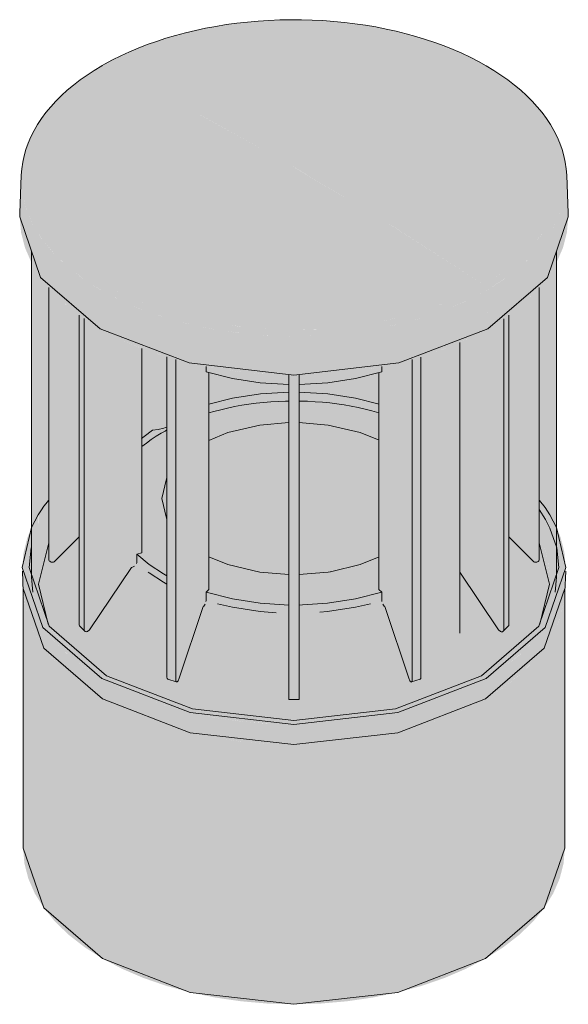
# Model space of a CAD drawing. Header units: millimetres. Extents: x -6753 to -5146, y -77 to 6798.
# Tile 3 of 7: x -6057 to -5895, y 1289 to 1580. Entities that reach past the tile are written whole.
import ezdxf

# ---------------------------------------------------------------- set-up
doc = ezdxf.new("R2010")
doc.units = ezdxf.units.MM
doc.layers.add('E-LITE-EQPM', color=7, linetype='Continuous', lineweight=20)

# ---------------------------------------------------------------- blocks, each defined once
blk = doc.blocks.new('1_SCREEN_T - SCREEN 200-487859-00 Isometrico PDF')
at = {"layer": 'E-LITE-EQPM', "lineweight": 9, "true_color": 0x636466}
for points in [[(-6952.33, 1500.16), (-6946.64, 1503.84), (-6942.21, 1507.3), (-6938.04, 1511.38), (-6934.83, 1515.32), (-6932.13, 1519.72), (-6930.29, 1523.98), (-6929.13, 1528.48), (-6928.74, 1533.04), (-6929.13, 1537.6), (-6929.66, 1539.98), (-6930.45, 1542.5), (-6932.05, 1546.17), (-6932.64, 1547.46), (-6932.91, 1548.01), (-6935.5, 1551.94), (-6937.12, 1553.97), (-6939.29, 1556.34), (-6941.11, 1558.11), (-6943.44, 1560.16), (-6945.06, 1561.48), (-6948.07, 1563.66), (-6950.38, 1565.18), (-6953.6, 1567.08), (-6956.16, 1568.45), (-6959.33, 1569.99), (-6962.17, 1571.24), (-6965.73, 1572.65), (-6968.44, 1573.63), (-6971.95, 1574.76), (-6974.74, 1575.57), (-6978.98, 1576.66), (-6984.05, 1577.73), (-6990.07, 1578.75), (-6995.06, 1579.36), (-6998.85, 1579.69), (-7002.14, 1579.91), (-7006.93, 1580.07), (-7013.17, 1580.05), (-7018.31, 1579.8), (-7022.2, 1579.48), (-7024.74, 1579.23), (-7029.07, 1578.66), (-7033.42, 1577.94), (-7036.9, 1577.26), (-7039.6, 1576.66), (-7043.1, 1575.77), (-7046.62, 1574.77), (-7049.95, 1573.68), (-7055.88, 1571.44), (-7057.47, 1570.79), (-7062.16, 1568.55), (-7065.95, 1566.54), (-7065.24, 1566.54), (-7059.12, 1569.7), (-7052.93, 1572.33), (-7046.09, 1574.65), (-7038.96, 1576.56), (-7032.08, 1577.97), (-7024.05, 1579.09), (-7016.95, 1579.69), (-7009.29, 1579.91), (-7001.37, 1579.68), (-6993.83, 1579.03), (-6986.3, 1577.94), (-6978.67, 1576.34), (-6971.95, 1574.51), (-6965.29, 1572.2), (-6959.04, 1569.53), (-6953.29, 1566.52), (-6948.07, 1563.19), (-6943.44, 1559.59), (-6939.44, 1555.74), (-6936.11, 1551.67), (-6933.5, 1547.46), (-6931.59, 1543.01), (-6930.46, 1538.59), (-6930.11, 1533.93), (-6930.54, 1529.45), (-6931.61, 1525.27), (-6933.5, 1520.91), (-6936.12, 1516.69), (-6939.59, 1512.48), (-6943.59, 1508.67), (-6948.44, 1504.94), (-6953.29, 1501.85), (-6952.61, 1501.08), (-6952.34, 1500.18)], [(-6953.29, 1501.85), (-6948.07, 1505.18), (-6943.42, 1508.8), (-6939.44, 1512.63), (-6935.99, 1516.9), (-6933.5, 1520.91), (-6931.61, 1525.27), (-6930.47, 1529.7), (-6930.09, 1534.19), (-6930.47, 1538.67), (-6931.61, 1543.11), (-6933.5, 1547.46), (-6936.12, 1551.68), (-6939.44, 1555.74), (-6943.44, 1559.59), (-6948.07, 1563.19), (-6953.29, 1566.52), (-6959.04, 1569.53), (-6965.73, 1572.36), (-6971.95, 1574.51), (-6978.98, 1576.43), (-6986.3, 1577.94), (-6994.34, 1579.07), (-7001.52, 1579.69), (-7009.29, 1579.91), (-7017.05, 1579.69), (-7024.74, 1579.03), (-7032.27, 1577.94), (-7039.6, 1576.43), (-7046.62, 1574.51), (-7053.28, 1572.2), (-7059.53, 1569.53), (-7065.29, 1566.52), (-7037.26, 1552.12), (-7008.82, 1536.29), (-6980.74, 1519.45), (-6953.42, 1501.94)], [(-7009.29, 1488.46), (-7000.99, 1488.73), (-6993.83, 1489.34), (-6986.25, 1490.44), (-6978.67, 1492.03), (-6971.95, 1493.86), (-6964.81, 1496.37), (-6959.04, 1498.84), (-6953.29, 1501.85), (-6982.14, 1520.32), (-7010.27, 1537.11), (-7038.18, 1552.6), (-7065.29, 1566.52), (-7070.5, 1563.19), (-7075.13, 1559.59), (-7079.13, 1555.74), (-7082.45, 1551.68), (-7085.07, 1547.46), (-7086.96, 1543.11), (-7088.1, 1538.67), (-7088.48, 1534.19), (-7088.1, 1529.7), (-7086.96, 1525.27), (-7085.07, 1520.91), (-7082.45, 1516.69), (-7079.13, 1512.63), (-7075.13, 1508.78), (-7070.5, 1505.18), (-7065.29, 1501.85), (-7059.41, 1498.79), (-7053.28, 1496.17), (-7046.62, 1493.86), (-7039.59, 1491.94), (-7032.27, 1490.43), (-7024.02, 1489.28), (-7016.69, 1488.67), (-7010.78, 1488.5)], [(-7009.29, 1475.09), (-7001.35, 1475.32), (-6993.48, 1475.99), (-6985.45, 1477.18), (-6978.29, 1478.65), (-6970.9, 1480.68), (-6963.73, 1483.21), (-6957.52, 1485.91), (-6952.01, 1488.79), (-6952.33, 1500.16), (-6958.55, 1496.94), (-6964.54, 1494.38), (-6971.98, 1491.85), (-6978.98, 1489.97), (-6986.3, 1488.48), (-6993.83, 1487.41), (-7001.88, 1486.75), (-7009.29, 1486.54), (-7017.22, 1486.77), (-7025.79, 1487.55), (-7033.22, 1488.65), (-7040.44, 1490.17), (-7047.81, 1492.22), (-7054.6, 1494.62), (-7060.67, 1497.25), (-7066.56, 1500.36), (-7071.9, 1503.81), (-7076.53, 1507.47), (-7080.32, 1511.12), (-7083.7, 1515.24), (-7086.43, 1519.71), (-7088.28, 1523.97), (-7089.44, 1528.48), (-7089.83, 1533.04), (-7090.29, 1521.86), (-7089.9, 1517.28), (-7088.73, 1512.74), (-7086.8, 1508.28), (-7084.12, 1503.96), (-7080.64, 1499.73), (-7076.39, 1495.69), (-7071.9, 1492.19), (-7066.56, 1488.79), (-7060.67, 1485.71), (-7053.98, 1482.87), (-7047.12, 1480.52), (-7039.6, 1478.51), (-7032.21, 1477.02), (-7024.41, 1475.93), (-7016.69, 1475.3), (-7009.73, 1475.11)], [(-6952.01, 1488.79), (-6946.67, 1492.19), (-6941.94, 1495.88), (-6937.67, 1500.03), (-6934.45, 1503.96), (-6931.77, 1508.29), (-6929.84, 1512.74), (-6928.68, 1517.28), (-6928.29, 1521.98), (-6928.74, 1533.04), (-6929.13, 1528.48), (-6930.29, 1523.97), (-6932.21, 1519.54), (-6935.04, 1515.05), (-6938.52, 1510.86), (-6942.32, 1507.21), (-6947.38, 1503.31), (-6952.33, 1500.16), (-6952.12, 1492.76)], [(-7009.29, 1371.84), (-7001.42, 1372.06), (-6993.63, 1372.73), (-6985.99, 1373.83), (-6978.04, 1375.51), (-6971.46, 1377.31), (-6964.7, 1379.65), (-6958.38, 1382.36), (-6952.54, 1385.41), (-6953.96, 1386.23), (-6960.11, 1383.05), (-6966.39, 1380.41), (-6972.75, 1378.24), (-6979.9, 1376.32), (-6986.78, 1374.91), (-6994.46, 1373.83), (-7002.11, 1373.2), (-7009.29, 1373), (-7017.15, 1373.23), (-7024.94, 1373.92), (-7032.58, 1375.06), (-7039.9, 1376.62), (-7046.17, 1378.33), (-7052.75, 1380.61), (-7058.92, 1383.25), (-7064.61, 1386.23), (-7069.77, 1389.51), (-7074.34, 1393.07), (-7078.29, 1396.87), (-7081.57, 1400.88), (-7084.24, 1405.24), (-7086.07, 1409.55), (-7087.15, 1413.76), (-7087.53, 1418.17), (-7087.12, 1422.71), (-7086.8, 1423.97), (-7086.8, 1429.95), (-7088.05, 1426.98), (-7089.15, 1422.6), (-7089.53, 1418.17), (-7089.14, 1413.63), (-7087.99, 1409.13), (-7086.07, 1404.72), (-7083.42, 1400.44), (-7079.84, 1396.12), (-7075.8, 1392.27), (-7071.12, 1388.66), (-7065.85, 1385.32), (-7060.04, 1382.29), (-7053.73, 1379.6), (-7047, 1377.28), (-7039.6, 1375.28), (-7032, 1373.75), (-7024.32, 1372.68), (-7016.44, 1372.04), (-7014.97, 1372)], [(-6952.54, 1385.41), (-6947.26, 1388.78), (-6942.27, 1392.72), (-6938.52, 1396.33), (-6935.03, 1400.64), (-6932.5, 1404.72), (-6930.52, 1409.36), (-6929.42, 1413.74), (-6929.04, 1418.17), (-6929.43, 1422.71), (-6930.58, 1427.21), (-6931.77, 1429.95), (-6931.77, 1423.97), (-6931.42, 1422.6), (-6931.04, 1418.17), (-6931.45, 1413.63), (-6932.64, 1409.13), (-6934.41, 1405.06), (-6937, 1400.88), (-6940.5, 1396.67), (-6944.43, 1392.91), (-6948.8, 1389.51), (-6953.96, 1386.23), (-6952.72, 1385.51)], [(-7087.35, 1416.07), (-7087.04, 1419.74), (-7086.8, 1420.83), (-7086.81, 1423.93), (-7087.17, 1422.39), (-7087.53, 1418.17), (-7087.38, 1416.37)], [(-6931.22, 1416.07), (-6931.04, 1418.17), (-6931.42, 1422.6), (-6931.77, 1423.97), (-6931.77, 1420.67), (-6931.52, 1419.64), (-6931.24, 1416.28)], [(-7086.02, 1409.34), (-7086.43, 1410.99), (-7086.8, 1415.32), (-7086.8, 1420.67), (-7087.05, 1419.64), (-7087.33, 1415.86), (-7087.11, 1413.59), (-7086.03, 1409.36)], [(-6932.55, 1409.34), (-6932.55, 1409.36), (-6931.42, 1413.74), (-6931.24, 1416.28), (-6931.53, 1419.74), (-6931.77, 1420.67), (-6931.77, 1415.32), (-6932.15, 1410.89), (-6932.55, 1409.34)], [(-7009.29, 1365.86), (-7001.42, 1366.09), (-6993.63, 1366.76), (-6985.99, 1367.87), (-6978.53, 1369.41), (-6971.46, 1371.36), (-6964.7, 1373.7), (-6958.38, 1376.43), (-6952.72, 1379.39), (-6952.54, 1385.41), (-6958.38, 1382.36), (-6964.7, 1379.65), (-6971.46, 1377.31), (-6978.58, 1375.37), (-6986.71, 1373.73), (-6994.16, 1372.68), (-7002.13, 1372.04), (-7009.29, 1371.84), (-7017.15, 1372.06), (-7024.94, 1372.73), (-7032.58, 1373.83), (-7039.99, 1375.37), (-7047.11, 1377.31), (-7053.87, 1379.65), (-7060.19, 1382.36), (-7066.03, 1385.41), (-7071.32, 1388.78), (-7076.31, 1392.72), (-7080.05, 1396.33), (-7083.46, 1400.5), (-7086.07, 1404.72), (-7087.99, 1409.13), (-7089.15, 1413.74), (-7089.53, 1418.17), (-7089.28, 1412.05), (-7088.84, 1407.31), (-7087.75, 1403.04), (-7085.78, 1398.55), (-7083.19, 1394.37), (-7079.71, 1390.15), (-7075.8, 1386.39), (-7071.12, 1382.75), (-7065.85, 1379.39), (-7060.04, 1376.35), (-7053.73, 1373.65), (-7047, 1371.32), (-7039.6, 1369.31), (-7032.51, 1367.85), (-7024.41, 1366.71), (-7016.88, 1366.08), (-7014.97, 1366.02)], [(-6952.72, 1379.39), (-6947.26, 1382.9), (-6942.56, 1386.59), (-6938.52, 1390.54), (-6935.38, 1394.37), (-6932.73, 1398.64), (-6930.77, 1403.26), (-6929.66, 1407.63), (-6929.29, 1412.05), (-6929.04, 1418.17), (-6929.43, 1413.63), (-6930.58, 1409.13), (-6932.64, 1404.49), (-6935.15, 1400.44), (-6938.73, 1396.12), (-6942.56, 1392.43), (-6947.26, 1388.78), (-6952.54, 1385.41), (-6952.68, 1380.73)], [(-7009.29, 1289.11), (-7001.44, 1289.33), (-6993.68, 1290), (-6986.06, 1291.1), (-6978.67, 1292.62), (-6971.57, 1294.56), (-6964.84, 1296.89), (-6958.53, 1299.59), (-6952.72, 1302.64), (-6952.72, 1379.39), (-6958.53, 1376.35), (-6964.84, 1373.65), (-6971.57, 1371.32), (-6978.67, 1369.38), (-6986.78, 1367.75), (-6994.16, 1366.71), (-7001.69, 1366.08), (-7009.29, 1365.86), (-7017.15, 1366.09), (-7024.94, 1366.76), (-7032.58, 1367.87), (-7039.99, 1369.4), (-7047.11, 1371.36), (-7053.87, 1373.7), (-7060.19, 1376.43), (-7066.03, 1379.5), (-7071.32, 1382.9), (-7076.01, 1386.59), (-7080.05, 1390.54), (-7083.19, 1394.37), (-7085.84, 1398.64), (-7087.75, 1403.04), (-7088.9, 1407.52), (-7089.28, 1412.05), (-7089.28, 1335.29), (-7088.9, 1330.77), (-7087.75, 1326.28), (-7085.84, 1321.89), (-7083.19, 1317.62), (-7079.84, 1313.52), (-7075.8, 1309.63), (-7071.12, 1305.99), (-7065.85, 1302.64), (-7060.04, 1299.59), (-7053.73, 1296.89), (-7047, 1294.56), (-7039.9, 1292.62), (-7032.51, 1291.1), (-7024.89, 1290), (-7017.13, 1289.33)], [(-6952.72, 1302.64), (-6947.45, 1305.99), (-6942.77, 1309.63), (-6938.73, 1313.52), (-6935.38, 1317.62), (-6932.73, 1321.89), (-6930.82, 1326.28), (-6929.67, 1330.77), (-6929.29, 1335.83), (-6929.29, 1412.05), (-6929.67, 1407.52), (-6930.82, 1403.04), (-6932.9, 1398.37), (-6935.5, 1394.22), (-6938.73, 1390.28), (-6942.77, 1386.39), (-6947.45, 1382.75), (-6952.72, 1379.39), (-6952.72, 1311.69)]]:
    blk.add_hatch(color=251, dxfattribs=at).paths.add_polyline_path(points, flags=0)
h = blk.add_hatch(color=251, dxfattribs=at)
h.paths.add_polyline_path([(-7009.29, 1486.54), (-7001.35, 1486.77), (-6993.48, 1487.44), (-6985.77, 1488.57), (-6978.04, 1490.19), (-6970.89, 1492.18), (-6964.24, 1494.5), (-6957.9, 1497.25), (-6952.34, 1500.18), (-6952.62, 1501.11), (-6953.29, 1501.85), (-6959.57, 1498.61), (-6965.73, 1496.02), (-6972.51, 1493.71), (-6979.61, 1491.81), (-6986.49, 1490.4), (-6994.58, 1489.28), (-7001.88, 1488.67), (-7009.29, 1488.46), (-7017.58, 1488.73), (-7025.14, 1489.4), (-7032.95, 1490.57), (-7040.11, 1492.08), (-7047.24, 1494.07), (-7053.85, 1496.41), (-7059.86, 1499.02), (-7065.29, 1501.85), (-7070.5, 1505.18), (-7075.13, 1508.78), (-7079.13, 1512.63), (-7082.58, 1516.9), (-7085.07, 1520.91), (-7086.98, 1525.36), (-7088.1, 1529.71), (-7088.48, 1534.19), (-7088.1, 1538.67), (-7086.96, 1543.11), (-7084.98, 1547.6), (-7082.45, 1551.68), (-7079.13, 1555.74), (-7075.13, 1559.59), (-7070.13, 1563.43), (-7065.29, 1566.52), (-7065.99, 1566.52), (-7070.5, 1563.65), (-7073.64, 1561.36), (-7074.61, 1560.61), (-7076.63, 1558.9), (-7079.13, 1556.48), (-7079.94, 1555.67), (-7080.64, 1554.87), (-7082.75, 1552.36), (-7084.63, 1549.71), (-7086.16, 1547.08), (-7087.74, 1543.7), (-7088.72, 1540.69), (-7089.44, 1537.6), (-7089.82, 1532.9), (-7089.44, 1528.48), (-7088.22, 1523.83), (-7086.28, 1519.41), (-7083.5, 1515), (-7080.05, 1510.86), (-7075.97, 1506.98), (-7071.15, 1503.29), (-7065.87, 1499.97), (-7060.02, 1496.94), (-7053.58, 1494.22), (-7046.72, 1491.88), (-7039.59, 1489.97), (-7032.27, 1488.48), (-7024.23, 1487.37), (-7016.69, 1486.75), (-7009.9, 1486.56)], flags=0)
h.paths.add_polyline_path([(-6986.49, 1489.89), (-6986.49, 1489.89), (-6986.41, 1490.1)], flags=0)
at = {"layer": 'E-LITE-EQPM', "lineweight": 9, "true_color": 0x636466, "transparency": 33554458}
for points in [[(-7086.8, 1429.95), (-7086.07, 1431.62), (-7084.8, 1433.68), (-7084.8, 1505.06), (-7086.8, 1508.28), (-7086.8, 1431.28)], [(-6931.77, 1429.95), (-6931.77, 1508.28), (-6933.77, 1505.06), (-6933.77, 1433.68), (-6932.5, 1431.62), (-6932.08, 1430.66)], [(-7084.8, 1433.68), (-7083.35, 1435.99), (-7081.67, 1438.04), (-7081.67, 1500.97), (-7084.16, 1504.04), (-7084.8, 1505.06), (-7084.8, 1435.46)], [(-6954.47, 1385.96), (-6953.96, 1386.23), (-6948.73, 1389.57), (-6943.98, 1393.31), (-6940.19, 1396.99), (-6937, 1400.88), (-6934.41, 1405.06), (-6932.55, 1409.37), (-6932.14, 1410.99), (-6931.77, 1415.32), (-6931.77, 1429.95), (-6932.5, 1431.62), (-6933.77, 1433.68), (-6933.8, 1415.7), (-6934.19, 1419.81), (-6935.31, 1424.03), (-6936.9, 1427.7), (-6936.9, 1500.97), (-6937.94, 1499.73), (-6942.18, 1495.69), (-6947.02, 1491.97), (-6952.33, 1488.62), (-6954.47, 1487.5), (-6954.47, 1386.23)], [(-7084.8, 1415.32), (-7084.44, 1419.59), (-7083.3, 1423.93), (-7081.67, 1427.7), (-7081.67, 1438.04), (-7083.47, 1435.82), (-7084.8, 1433.68), (-7084.8, 1416.9)], [(-6933.77, 1415.32), (-6933.77, 1433.68), (-6935.22, 1435.99), (-6936.9, 1438.04), (-6936.9, 1427.7), (-6935.22, 1423.82), (-6934.14, 1419.59), (-6933.8, 1415.7)]]:
    blk.add_hatch(color=251, dxfattribs=at).paths.add_polyline_path(points, flags=0)
h = blk.add_hatch(color=251, dxfattribs=at)
h.paths.add_polyline_path([(-6933.77, 1433.68), (-6933.77, 1505.06), (-6934.45, 1503.96), (-6936.9, 1500.97), (-6936.9, 1438.04), (-6935.11, 1435.83), (-6933.83, 1433.77)], flags=0)
h.paths.add_polyline_path([(-6984.19, 1466.48), (-6984.19, 1475.86), (-6991.13, 1474.08), (-6999.34, 1472.81), (-7007.77, 1472.3), (-7007.77, 1470.04), (-6999.19, 1469.5), (-6991.09, 1468.25), (-6985.55, 1466.82)], flags=0)
h.paths.add_polyline_path([(-7034.38, 1466.48), (-7026.99, 1468.32), (-7019.22, 1469.52), (-7010.8, 1470.04), (-7010.8, 1472.3), (-7019.38, 1472.84), (-7027.47, 1474.09), (-7034.38, 1475.86), (-7034.38, 1468.25)], flags=0)
h.paths.add_polyline_path([(-7010.8, 1474.75), (-7010.8, 1474.76), (-7010.87, 1474.75)], flags=0)
h = blk.add_hatch(color=251, dxfattribs=at)
h.paths.add_polyline_path([(-7009.29, 1373), (-7001.42, 1373.23), (-6993.63, 1373.92), (-6985.99, 1375.06), (-6979.34, 1376.43), (-6972.07, 1378.44), (-6965.73, 1380.65), (-6959.65, 1383.25), (-6954.47, 1385.96), (-6954.47, 1487.5), (-6958.19, 1485.59), (-6964.54, 1482.89), (-6971.58, 1480.49), (-6978.46, 1478.62), (-6985.9, 1477.09), (-6994.16, 1475.93), (-7002.13, 1475.3), (-7009.73, 1475.11), (-7017.92, 1475.38), (-7025.19, 1476.01), (-7033.13, 1477.18), (-7040.28, 1478.65), (-7047.83, 1480.74), (-7054.52, 1483.07), (-7060.67, 1485.71), (-7066.56, 1488.79), (-7071.9, 1492.19), (-7076.63, 1495.88), (-7080.9, 1500.03), (-7081.67, 1500.97), (-7081.67, 1427.7), (-7083.35, 1423.82), (-7084.44, 1419.59), (-7084.8, 1415.32), (-7084.84, 1433.61), (-7086.07, 1431.62), (-7086.8, 1429.95), (-7086.8, 1415.32), (-7086.43, 1410.93), (-7085.93, 1409.13), (-7083.99, 1404.78), (-7081.37, 1400.64), (-7078.02, 1396.61), (-7074.07, 1392.86), (-7069.68, 1389.45), (-7064.17, 1386), (-7058.46, 1383.05), (-7052.21, 1380.42), (-7045.68, 1378.2), (-7038.72, 1376.33), (-7031.39, 1374.85), (-7024.24, 1373.84), (-7016.46, 1373.2), (-7012.39, 1373.08)], flags=0)
h.paths.add_polyline_path([(-6984.19, 1466.48), (-6991.09, 1468.25), (-6999.34, 1469.52), (-7007.77, 1470.04), (-7007.77, 1472.3), (-6999.3, 1472.82), (-6991.09, 1474.09), (-6984.19, 1475.86), (-6984.19, 1468.61)], flags=0)
h.paths.add_polyline_path([(-7034.38, 1466.48), (-7034.38, 1475.86), (-7027.43, 1474.08), (-7019.22, 1472.82), (-7010.8, 1472.3), (-7010.8, 1470.04), (-7019.38, 1469.5), (-7027.44, 1468.25), (-7032.88, 1466.86)], flags=0)
at = {"layer": 'E-LITE-EQPM', "color": 251, "lineweight": 9, "true_color": 0x636466}
for p, q in [((-7089.81, 1534.14), (-7090.26, 1522.96)), ((-6928.31, 1522.96), (-6928.76, 1534.14)), ((-7086.8, 1511.74), (-7086.8, 1415.32)), ((-6931.77, 1415.32), (-6931.77, 1511.74)), ((-7081.67, 1500.97), (-7081.67, 1420.58)), ((-6936.9, 1420.57), (-6936.9, 1500.97)), ((-7072.73, 1401.31), (-7072.73, 1492.83)), ((-7071.23, 1491.76), (-7071.23, 1399.81)), ((-6947.36, 1399.79), (-6947.36, 1491.75)), ((-6945.86, 1492.83), (-6945.86, 1401.29)), ((-6960.35, 1398.81), (-6960.35, 1484.66)), ((-7054.26, 1422.59), (-7054.26, 1482.98)), ((-7046.79, 1385.69), (-7046.79, 1480.43)), ((-7044.19, 1479.72), (-7044.19, 1384.82)), ((-6974.41, 1384.82), (-6974.41, 1479.71)), ((-6971.81, 1480.42), (-6971.81, 1385.68)), ((-7035.24, 1477.61), (-7035.24, 1476.08)), ((-7034.39, 1411.75), (-7034.39, 1475.87)), ((-6984.19, 1475.86), (-6984.19, 1411.75)), ((-6983.35, 1476.08), (-6983.35, 1477.61)), ((-7010.8, 1459.56), (-7010.8, 1475.14)), ((-7007.8, 1475.14), (-7007.8, 1379.65)), ((-7007.79, 1474.53), (-7007.79, 1475.14)), ((-7007.79, 1475.02), (-7007.79, 1475.03)), ((-7051.11, 1458.76), (-7053.53, 1456.96)), ((-7010.79, 1458.62), (-7010.86, 1458.62)), ((-7010.8, 1379.65), (-7010.8, 1459.53)), ((-7053.53, 1456.96), (-7054.28, 1456.34)), ((-7054.21, 1453.96), (-7054.26, 1453.91)), ((-7084.86, 1433.73), (-7083.48, 1435.82)), ((-6936.89, 1435.31), (-6935.04, 1432.42)), ((-7086.84, 1429.99), (-7084.86, 1433.73)), ((-6935.03, 1432.41), (-6933.69, 1429.82)), ((-6933.71, 1433.73), (-6931.73, 1429.99)), ((-6933.69, 1429.82), (-6931.69, 1423.98)), ((-7079.9, 1420.07), (-7072.73, 1427.23)), ((-6945.86, 1427.23), (-6938.67, 1420.05)), ((-7055.73, 1422.11), (-7054.26, 1422.59)), ((-7055.73, 1419.66), (-7055.73, 1422.11)), ((-6936.9, 1420.57), (-6936.9, 1422.3)), ((-6936.9, 1422.3), (-6936.9, 1422.3)), ((-7069.7, 1399.8), (-7057.29, 1418.22)), ((-7055.77, 1419.42), (-7055.68, 1419.66)), ((-7089.51, 1417.09), (-7089.26, 1410.98)), ((-7086.8, 1415.32), (-7086.43, 1410.93)), ((-6960.35, 1416.83), (-6948.89, 1399.79)), ((-6932.14, 1410.93), (-6931.77, 1415.32)), ((-6929.31, 1410.98), (-6929.06, 1417.09)), ((-7089.28, 1412.05), (-7089.28, 1335.29)), ((-7035.24, 1410.91), (-7034.39, 1411.75)), ((-6984.19, 1411.75), (-6983.35, 1410.9)), ((-6929.29, 1335.29), (-6929.29, 1412.05)), ((-7035.24, 1408.46), (-7035.24, 1410.91)), ((-6983.35, 1410.9), (-6983.35, 1408.45)), ((-7043.31, 1385.19), (-7036.14, 1406.64)), ((-7035.29, 1408.11), (-7035.21, 1408.46)), ((-7007.79, 1407.12), (-7007.79, 1408.1)), ((-7007.79, 1407.12), (-7006.77, 1407.15)), ((-6983.37, 1408.45), (-6983.32, 1408.18)), ((-6982.44, 1406.64), (-6975.29, 1385.18)), ((-6999.37, 1405.19), (-7001.67, 1404.98)), ((-7072.57, 1400.89), (-7071.07, 1399.39)), ((-6947.52, 1399.38), (-6946.02, 1400.87)), ((-7046.6, 1385.24), (-7044.01, 1384.38)), ((-6974.59, 1384.37), (-6971.99, 1385.23)), ((-7010.8, 1379.23), (-7007.8, 1379.23))]:
    blk.add_line(p, q, dxfattribs=at)
for points in [[(-6928.76, 1534.14, 0), (-6928.91, 1536.06, 0), (-6929.19, 1537.98, 0), (-6929.6, 1539.89, 0), (-6930.14, 1541.78, 0), (-6930.81, 1543.66, 0), (-6931.61, 1545.51, 0), (-6932.53, 1547.35, 0), (-6933.58, 1549.15, 0), (-6934.75, 1550.92, 0), (-6936.04, 1552.66, 0), (-6937.44, 1554.37, 0), (-6938.96, 1556.04, 0), (-6940.59, 1557.67, 0), (-6942.33, 1559.26, 0), (-6944.17, 1560.8, 0), (-6946.12, 1562.3, 0), (-6948.16, 1563.75, 0), (-6950.3, 1565.14, 0), (-6952.53, 1566.49, 0), (-6954.85, 1567.78, 0), (-6957.26, 1569.02, 0), (-6959.74, 1570.2, 0), (-6962.31, 1571.31, 0), (-6964.94, 1572.37, 0), (-6967.65, 1573.37, 0), (-6970.42, 1574.3, 0), (-6973.26, 1575.17, 0), (-6976.15, 1575.97, 0), (-6979.09, 1576.7, 0), (-6982.08, 1577.36, 0), (-6985.11, 1577.96, 0), (-6988.18, 1578.48, 0), (-6991.28, 1578.93, 0), (-6994.41, 1579.31, 0), (-6997.56, 1579.62, 0), (-7000.73, 1579.85, 0), (-7003.92, 1580.01, 0), (-7007.11, 1580.1, 0), (-7010.31, 1580.11, 0), (-7013.5, 1580.05, 0), (-7016.69, 1579.92, 0), (-7019.87, 1579.71, 0), (-7023.03, 1579.43, 0), (-7026.17, 1579.08, 0), (-7029.28, 1578.65, 0), (-7032.36, 1578.15, 0), (-7035.41, 1577.58, 0), (-7038.41, 1576.95, 0), (-7041.37, 1576.24, 0), (-7044.28, 1575.46, 0), (-7047.13, 1574.62, 0), (-7049.93, 1573.71, 0), (-7052.66, 1572.74, 0), (-7055.32, 1571.7, 0), (-7057.91, 1570.61, 0), (-7060.43, 1569.45, 0), (-7062.86, 1568.23, 0), (-7065.21, 1566.96, 0), (-7065.94, 1566.55, 0)], [(-7089.81, 1534.14, 0), (-7089.66, 1536.06, 0), (-7089.38, 1537.98, 0), (-7088.97, 1539.89, 0), (-7088.43, 1541.78, 0), (-7087.76, 1543.66, 0), (-7086.96, 1545.51, 0), (-7086.04, 1547.35, 0), (-7084.99, 1549.15, 0), (-7083.82, 1550.92, 0), (-7082.53, 1552.66, 0), (-7081.13, 1554.37, 0), (-7079.61, 1556.04, 0), (-7077.98, 1557.67, 0), (-7076.24, 1559.26, 0), (-7074.4, 1560.8, 0), (-7072.46, 1562.3, 0), (-7070.41, 1563.75, 0), (-7068.27, 1565.14, 0), (-7066.04, 1566.49, 0), (-7065.94, 1566.55, 0)], [(-6952.01, 1488.79, 0), (-6978.29, 1478.65, 0), (-7009.29, 1475.09, 0), (-7040.28, 1478.65, 0), (-7066.56, 1488.79, 0), (-7084.12, 1503.96, 0), (-7090.29, 1521.86, 0), (-7090.25, 1523.31, 0)], [(-6928.32, 1523.31, 0), (-6928.29, 1521.86, 0), (-6934.45, 1503.96, 0), (-6952.01, 1488.79, 0)], [(-7010.8, 1472.3, 0), (-7019.25, 1472.82, 0), (-7027.47, 1474.09, 0), (-7035.24, 1476.08, 0)], [(-6983.35, 1476.08, 0), (-6991.13, 1474.08, 0), (-6999.34, 1472.81, 0), (-7007.79, 1472.3, 0)], [(-7010.79, 1474.77, 0), (-7010.79, 1474.94, 0), (-7010.79, 1475.03, 0)], [(-7010.8, 1470.04, 0), (-7019.22, 1469.52, 0), (-7027.44, 1468.25, 0), (-7034.4, 1466.51, 0)], [(-6984.17, 1466.51, 0), (-6991.09, 1468.25, 0), (-6999.3, 1469.52, 0), (-7007.78, 1470.04, 0)], [(-7010.8, 1467.41, 0), (-7011.81, 1467.39, 0), (-7013.99, 1467.31, 0), (-7016.16, 1467.18, 0), (-7018.33, 1466.99, 0), (-7020.48, 1466.76, 0), (-7022.62, 1466.48, 0), (-7024.73, 1466.14, 0), (-7026.82, 1465.76, 0), (-7028.88, 1465.33, 0), (-7030.92, 1464.85, 0), (-7032.92, 1464.33, 0), (-7034.39, 1463.9, 0)], [(-6984.19, 1463.91, 0), (-6984.28, 1463.94, 0), (-6986.26, 1464.5, 0), (-6988.27, 1465.01, 0), (-6990.31, 1465.47, 0), (-6992.38, 1465.88, 0), (-6994.48, 1466.25, 0), (-6996.6, 1466.57, 0), (-6998.74, 1466.84, 0), (-7000.9, 1467.05, 0), (-7003.07, 1467.22, 0), (-7005.25, 1467.34, 0), (-7007.43, 1467.41, 0), (-7007.8, 1467.41, 0)], [(-7034.45, 1455.77, 0), (-7028.78, 1458.08, 0), (-7019.38, 1460.32, 0), (-7010.79, 1461.07, 0)], [(-7007.81, 1461.07, 0), (-6999.19, 1460.32, 0), (-6989.79, 1458.08, 0), (-6984.18, 1455.8, 0)], [(-7054.21, 1453.96, 0), (-7052.87, 1455, 0), (-7051.47, 1456.01, 0), (-7050, 1456.98, 0), (-7048.47, 1457.92, 0), (-7048.14, 1458.11, 0)], [(-7046.76, 1459.8, 0), (-7047.77, 1459.38, 0), (-7049.38, 1458.95, 0), (-7051.11, 1458.76, 0)], [(-7046.79, 1458.86, 0), (-7047.37, 1458.54, 0), (-7048.14, 1458.11, 0)], [(-7046.82, 1432.49, 0), (-7046.94, 1432.76, 0), (-7048.27, 1438.58, 0), (-7046.94, 1444.41, 0), (-7046.82, 1444.68, 0)], [(-7083.47, 1435.84, 0), (-7083.42, 1435.9, 0), (-7081.79, 1438.01, 0)], [(-6936.8, 1438.03, 0), (-6935.15, 1435.9, 0), (-6933.71, 1433.73, 0)], [(-6952.54, 1385.41, 0), (-6978.58, 1375.37, 0), (-7009.29, 1371.84, 0), (-7039.99, 1375.37, 0), (-7066.03, 1385.41, 0), (-7083.42, 1400.44, 0), (-7089.53, 1418.17, 0), (-7086.84, 1429.99, 0)], [(-6931.73, 1429.99, 0), (-6929.04, 1418.17, 0), (-6935.15, 1400.44, 0), (-6952.54, 1385.41, 0)], [(-6953.96, 1386.23, 0), (-6979.34, 1376.43, 0), (-7009.29, 1373, 0), (-7039.23, 1376.43, 0), (-7064.61, 1386.23, 0), (-7081.57, 1400.88, 0), (-7087.53, 1418.17, 0), (-7086.88, 1423.98, 0)], [(-7081.87, 1401.44, 0), (-7084.71, 1413.28, 0), (-7081.7, 1425.45, 0)], [(-6931.69, 1423.98, 0), (-6931.04, 1418.17, 0), (-6937, 1400.88, 0), (-6953.96, 1386.23, 0)], [(-6936.87, 1425.46, 0), (-6933.86, 1413.28, 0), (-6936.7, 1401.44, 0)], [(-7081.67, 1420.58, 0), (-7081.64, 1420.39, 0), (-7081.55, 1420.2, 0)], [(-7081.55, 1420.2, 0), (-7081.41, 1420.04, 0), (-7081.22, 1419.91, 0), (-7081.01, 1419.82, 0), (-7080.77, 1419.78, 0), (-7080.52, 1419.78, 0), (-7080.29, 1419.83, 0)], [(-7055.73, 1422.11, 0), (-7052.07, 1419.08, 0), (-7047.83, 1416.33, 0), (-7046.83, 1415.77, 0)], [(-7010.79, 1416.09, 0), (-7019.38, 1416.84, 0), (-7028.78, 1419.09, 0), (-7034.41, 1421.37, 0)], [(-6984.14, 1421.38, 0), (-6989.79, 1419.09, 0), (-6998.55, 1416.94, 0)], [(-6937.16, 1420.02, 0), (-6937.02, 1420.19, 0), (-6936.93, 1420.37, 0), (-6936.9, 1420.57, 0)], [(-7080.29, 1419.83, 0), (-7080.08, 1419.93, 0), (-7079.9, 1420.07, 0)], [(-7057.29, 1418.22, 0), (-7056.95, 1418.31, 0), (-7056.61, 1418.47, 0), (-7056.41, 1418.61, 0)], [(-6938.67, 1420.05, 0), (-6938.49, 1419.92, 0), (-6938.28, 1419.82, 0), (-6938.05, 1419.77, 0), (-6937.8, 1419.76, 0), (-6937.57, 1419.8, 0), (-6937.35, 1419.89, 0), (-6937.18, 1420, 0)], [(-7046.83, 1413.32, 0), (-7047.83, 1413.88, 0), (-7052.07, 1416.63, 0), (-7052.37, 1416.86, 0)], [(-6998.57, 1416.94, 0), (-6999.19, 1416.84, 0), (-7007.81, 1416.09, 0)], [(-7089.28, 1412.05, 0), (-7083.19, 1394.37, 0), (-7065.85, 1379.39, 0), (-7039.9, 1369.38, 0), (-7009.29, 1365.86, 0), (-6978.67, 1369.38, 0), (-6952.72, 1379.39, 0)], [(-7089.28, 1412.05, 0), (-7083.19, 1394.37, 0), (-7065.85, 1379.39, 0), (-7039.9, 1369.38, 0), (-7009.29, 1365.86, 0), (-6978.67, 1369.38, 0), (-6952.72, 1379.39, 0)], [(-6952.72, 1379.39, 0), (-6935.38, 1394.37, 0), (-6929.29, 1412.05, 0)], [(-6952.72, 1379.39, 0), (-6935.38, 1394.37, 0), (-6929.29, 1412.05, 0)], [(-7035.24, 1410.91, 0), (-7027.47, 1408.92, 0), (-7019.26, 1407.64, 0), (-7010.8, 1407.12, 0)], [(-7006.75, 1407.15, 0), (-6999.35, 1407.64, 0), (-6991.13, 1408.91, 0), (-6983.35, 1410.9, 0)], [(-7036.14, 1406.64, 0), (-7035.94, 1406.81, 0), (-7035.75, 1407.06, 0), (-7035.56, 1407.37, 0)], [(-7014.57, 1404.83, 0), (-7019.27, 1405.19, 0), (-7027.48, 1406.47, 0), (-7031.85, 1407.5, 0)], [(-6986.73, 1407.5, 0), (-6991.14, 1406.46, 0), (-6999.36, 1405.19, 0)], [(-6983.02, 1407.37, 0), (-6982.84, 1407.05, 0), (-6982.64, 1406.8, 0), (-6982.44, 1406.64, 0)], [(-7072.57, 1400.89, 0), (-7072.62, 1400.96, 0), (-7072.7, 1401.12, 0), (-7072.73, 1401.31, 0)], [(-7071.23, 1399.81, 0), (-7071.2, 1399.62, 0), (-7071.12, 1399.46, 0), (-7071, 1399.33, 0), (-7070.84, 1399.26, 0), (-7070.65, 1399.23, 0), (-7070.45, 1399.26, 0), (-7070.24, 1399.33, 0), (-7070.03, 1399.45, 0), (-7069.85, 1399.61, 0), (-7069.7, 1399.8, 0)], [(-6948.86, 1399.75, 0), (-6948.74, 1399.6, 0), (-6948.55, 1399.44, 0), (-6948.35, 1399.32, 0), (-6948.14, 1399.24, 0), (-6947.93, 1399.22, 0), (-6947.74, 1399.24, 0), (-6947.58, 1399.32, 0), (-6947.46, 1399.44, 0), (-6947.38, 1399.6, 0), (-6947.36, 1399.79, 0)], [(-6945.86, 1401.29, 0), (-6945.88, 1401.1, 0), (-6945.96, 1400.94, 0), (-6946.02, 1400.87, 0)], [(-7046.56, 1385.24, 0), (-7046.66, 1385.27, 0), (-7046.73, 1385.37, 0), (-7046.77, 1385.51, 0), (-7046.79, 1385.69, 0)], [(-7044.19, 1384.82, 0), (-7044.17, 1384.64, 0), (-7044.13, 1384.5, 0), (-7044.06, 1384.41, 0), (-7043.97, 1384.37, 0), (-7043.86, 1384.39, 0), (-7043.74, 1384.46, 0), (-7043.62, 1384.59, 0), (-7043.5, 1384.76, 0), (-7043.39, 1384.97, 0), (-7043.31, 1385.19, 0)], [(-6971.81, 1385.68, 0), (-6971.82, 1385.5, 0), (-6971.87, 1385.36, 0), (-6971.94, 1385.26, 0), (-6972.03, 1385.23, 0)], [(-6975.29, 1385.18, 0), (-6975.2, 1384.96, 0), (-6975.09, 1384.75, 0), (-6974.98, 1384.58, 0), (-6974.86, 1384.46, 0), (-6974.74, 1384.38, 0), (-6974.63, 1384.36, 0), (-6974.54, 1384.4, 0), (-6974.46, 1384.49, 0), (-6974.42, 1384.63, 0), (-6974.41, 1384.82, 0)], [(-7010.8, 1379.23, 0), (-7010.8, 1379.26, 0), (-7010.8, 1379.34, 0), (-7010.8, 1379.47, 0), (-7010.8, 1379.65, 0)], [(-7007.8, 1379.65, 0), (-7007.8, 1379.47, 0), (-7007.8, 1379.34, 0), (-7007.8, 1379.26, 0), (-7007.8, 1379.23, 0)], [(-6952.72, 1302.64, 0), (-6978.67, 1292.62, 0), (-7009.29, 1289.11, 0), (-7039.9, 1292.62, 0), (-7065.85, 1302.64, 0), (-7083.19, 1317.62, 0), (-7089.28, 1335.29, 0)], [(-6929.29, 1335.29, 0), (-6935.38, 1317.62, 0), (-6952.72, 1302.64, 0)]]:
    blk.add_polyline3d(points, dxfattribs=at)

msp = doc.modelspace()

# ---------------------------------------------------------------- block references
at = {"layer": 'E-LITE-EQPM', "color": 253, "lineweight": 9, "true_color": 0xaaaaaa}
msp.add_blockref('1_SCREEN_T - SCREEN 200-487859-00 Isometrico PDF', (1033.27, 0), dxfattribs=at)

doc.saveas('drawing.dxf')
